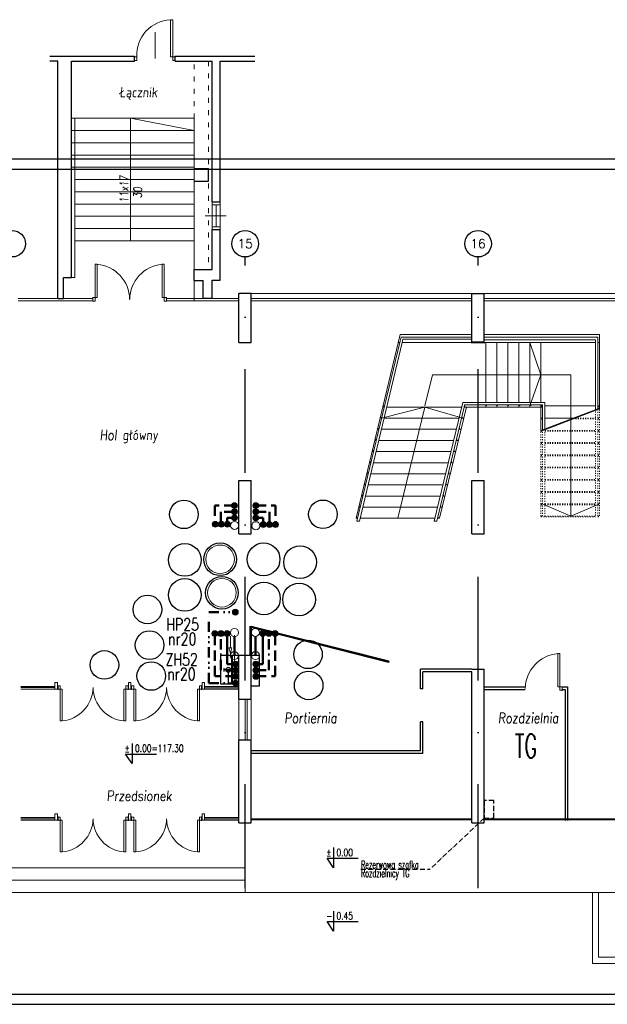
# Model space of a CAD drawing. Header units: millimetres. Extents: x -6513 to 30474, y -6915 to 65597.
# Tile 40 of 256: x 3733 to 5171, y 541 to 2951. Entities that reach past the tile are written whole.
import ezdxf
from ezdxf.enums import TextEntityAlignment as Align

# ---------------------------------------------------------------- set-up
doc = ezdxf.new("R2010")
doc.units = ezdxf.units.MM
for name, pattern in [('ACAD_ISO03W100', [30, 12, -18]), ('ACAD_ISO10W100', [18, 12, -3, 0, -3]), ('DASHDOTX2', [50.8, 25.4, -12.7, 0, -12.7]), ('DASHEDX2', [38.1, 25.4, -12.7]), ('DIVIDE2', [0.625, 0.25, -0.125, 0, -0.125, 0, -0.125]), ('HIDDEN', [0.375, 0.25, -0.125])]:
    doc.linetypes.add(name, pattern=pattern)
doc.layers.get('0').update_dxf_attribs({"color": 8})
for name, color, linetype, lineweight in [('A-opis', 8, 'Continuous', 25), ('A_cienka', 8, 'Continuous', 5), ('A_drzwi', 8, 'Continuous', 13), ('A_linia przekroj', 8, 'Continuous', 25), ('A_meble', 8, 'Continuous', 0), ('A_okna', 8, 'Continuous', 9), ('A_pomocnicza', 8, 'Continuous', 5), ('A_przerywana', 8, 'ACAD_ISO03W100', 5), ('A_warstwy', 8, 'Continuous', 9), ('A_widok', 8, 'Continuous', 13), ('A_widok cienkie', 8, 'Continuous', 5), ('A_ściany', 8, 'Continuous', 25), ('CH-KS-WEWN-ISTN-PION-NR', 8, 'Continuous', 20), ('CH-KS-WEWN-ISTN-PRZEWÓD-NAD-POSADZKĄ', 8, 'HIDDEN', 13), ('CH-KS-WEWN-PION', 8, 'Continuous', 20), ('CH-KS-WEWN-PION-NR', 8, 'Continuous', 25), ('CH-KS-WEWN-PRZEWÓD-EL-POMOCNICZE', 8, 'Continuous', 20), ('CH-KS-WEWN-PRZEWÓD-NAD-POSADZKĄ', 8, 'DASHEDX2', 50), ('CH-W-WEWN-INOX-PION', 8, 'Continuous', 20), ('CH-W-WEWN-INOX-PION-NR', 8, 'Continuous', 25), ('CH-W-WEWN-INOX-PRZEWÓD-CIEPŁA', 8, 'DASHEDX2', 50), ('CH-W-WEWN-INOX-PRZEWÓD-CYRKULACJA', 8, 'DASHDOTX2', 50), ('CH-W-WEWN-INOX-PRZEWÓD-ZIMNA', 8, 'Continuous', 50), ('CH-W-WEWN-PPOŻ-PION', 8, 'Continuous', 20), ('CH-W-WEWN-PPOŻ-PION-NR', 8, 'Continuous', 25), ('CH-W-WEWN-PPOŻ-PRZEWÓD', 8, 'DIVIDE2', 50), ('CH-W-WEWN-PPOŻ-WEWN-HP-NR', 8, 'Continuous', 25), ('CH-W-WEWN-PPOŻ-WEWN-HP-SZAFKA', 8, 'Continuous', 25), ('E_technologia', 1, 'ACAD_ISO10W100', 30), ('R-TABELKA', 8, 'Continuous', 25)]:
    doc.layers.add(name, color=color, linetype=linetype, lineweight=lineweight)
doc.layers.add('A-osie', color=8, linetype='DASHDOTX2')
doc.styles.add('ROMA', font='romans.shx', dxfattribs={"width": 0.75})
doc.styles.add('ROMANSS', font='romans.shx', dxfattribs={"width": 0.8, "oblique": 5})
doc.styles.add('SIMPLEX7', font='SIMPLEX.SHX', dxfattribs={"width": 0.75, "oblique": 10})
doc.styles.add('SIMPLEXD', font='SIMPLEX.SHX', dxfattribs={"width": 0.6})
doc.styles.get("Standard").update_dxf_attribs({"font": 'txt.shx', "width": 0.9})

# ---------------------------------------------------------------- blocks, each defined once
blk = doc.blocks.new('skrzydło drzwi')
for p, q in [((-5.5, -4.2), (-5.5, 4.1)), ((-5.5, 4.1), (0, 4.1)), ((0, -5.5), (0, 5.5)), ((0, -4.2), (-5.5, -4.2))]:
    blk.add_line(p, q)
blk.add_lwpolyline([(-5.5, 4.1), (-10.7, 4.1), (-10.7, 85.8), (-5.5, 85.8)], close=True)
blk.add_arc((-2.3, -1.7), 87.9, 95.4859, 178.9235)
blk = doc.blocks.new('drzwi')
for p, q in [((-1.001, -0.06), (-1.001, 0.061)), ((-0.939, 0.046), (-1, 0.046)), ((-0.939, -0.046), (-0.939, 0.046)), ((-0.061, -0.046), (-0.061, 0.046)), ((-0.061, 0.046), (0, 0.046)), ((0, -0.06), (0, 0.061)), ((-1, -0.046), (-0.939, -0.046)), ((0, -0.046), (-0.061, -0.046))]:
    blk.add_line(p, q)
blk.add_lwpolyline([(-0.061, 0.046), (-0.118, 0.046), (-0.118, 0.954), (-0.061, 0.954)], close=True)
blk.add_arc((-0.077, 0.092), 0.863, 92.7474, 183.0735)

msp = doc.modelspace()

# ---------------------------------------------------------------- hatches: boundary and pattern name
at = {"layer": 'CH-W-WEWN-INOX-PION'}
h = msp.add_hatch(color=256, dxfattribs=at)
h.paths.add_polyline_path([(4251.429, 1761.425, -0.41806339), (4258.605, 1768.696, -0.41806339), (4265.781, 1761.425)])
h.paths.add_polyline_path([(4265.781, 1761.425, -0.41037418), (4258.605, 1754.343, -0.41037418), (4251.429, 1761.425)])
h = msp.add_hatch(color=256, dxfattribs=at)
h.paths.add_polyline_path([(4317.745, 1761.425, 0.41806339), (4310.57, 1768.696, 0.41806339), (4303.394, 1761.425)])
h.paths.add_polyline_path([(4303.394, 1761.425, 0.41037418), (4310.57, 1754.343, 0.41037418), (4317.745, 1761.425)])
h = msp.add_hatch(color=256, dxfattribs=at)
h.paths.add_polyline_path([(4251.429, 1746.425, -0.41806339), (4258.605, 1753.696, -0.41806339), (4265.781, 1746.425)])
h.paths.add_polyline_path([(4265.781, 1746.425, -0.41037418), (4258.605, 1739.343, -0.41037418), (4251.429, 1746.425)])
h = msp.add_hatch(color=256, dxfattribs=at)
h.paths.add_polyline_path([(4251.429, 1731.425, -0.41806339), (4258.605, 1738.696, -0.41806339), (4265.781, 1731.425)])
h.paths.add_polyline_path([(4265.781, 1731.425, -0.41037418), (4258.605, 1724.343, -0.41037418), (4251.429, 1731.425)])
h = msp.add_hatch(color=256, dxfattribs=at)
h.paths.add_polyline_path([(4317.745, 1746.425, 0.41806339), (4310.57, 1753.696, 0.41806339), (4303.394, 1746.425)])
h.paths.add_polyline_path([(4303.394, 1746.425, 0.41037418), (4310.57, 1739.343, 0.41037418), (4317.745, 1746.425)])
h = msp.add_hatch(color=256, dxfattribs=at)
h.paths.add_polyline_path([(4317.745, 1731.425, 0.41806339), (4310.57, 1738.696, 0.41806339), (4303.394, 1731.425)])
h.paths.add_polyline_path([(4303.394, 1731.425, 0.41037418), (4310.57, 1724.343, 0.41037418), (4317.745, 1731.425)])
h = msp.add_hatch(color=256, dxfattribs=at)
h.paths.add_polyline_path([(4211.089, 1722.929, -0.41806339), (4218.359, 1715.753, -0.41806339), (4211.089, 1708.577)])
h.paths.add_polyline_path([(4211.089, 1708.577, -0.41037418), (4204.006, 1715.753, -0.41037418), (4211.089, 1722.929)])
h = msp.add_hatch(color=256, dxfattribs=at)
h.paths.add_polyline_path([(4226.089, 1722.929, -0.41806339), (4233.359, 1715.753, -0.41806339), (4226.089, 1708.577)])
h.paths.add_polyline_path([(4226.089, 1708.577, -0.41037418), (4219.006, 1715.753, -0.41037418), (4226.089, 1722.929)])
h = msp.add_hatch(color=256, dxfattribs=at)
h.paths.add_polyline_path([(4241.089, 1722.929, -0.41806339), (4248.359, 1715.753, -0.41806339), (4241.089, 1708.577)])
h.paths.add_polyline_path([(4241.089, 1708.577, -0.41037418), (4234.006, 1715.753, -0.41037418), (4241.089, 1722.929)])
h = msp.add_hatch(color=256, dxfattribs=at)
h.paths.add_polyline_path([(4329.019, 1722.138, 0.41806339), (4321.748, 1714.962, 0.41806339), (4329.019, 1707.786)])
h.paths.add_polyline_path([(4329.019, 1707.786, 0.41037418), (4336.101, 1714.962, 0.41037418), (4329.019, 1722.138)])
h = msp.add_hatch(color=256, dxfattribs=at)
h.paths.add_polyline_path([(4344.019, 1722.138, 0.41806339), (4336.748, 1714.962, 0.41806339), (4344.019, 1707.786)])
h.paths.add_polyline_path([(4344.019, 1707.786, 0.41037418), (4351.101, 1714.962, 0.41037418), (4344.019, 1722.138)])
h = msp.add_hatch(color=256, dxfattribs=at)
h.paths.add_polyline_path([(4359.019, 1722.138, 0.41806339), (4351.748, 1714.962, 0.41806339), (4359.019, 1707.786)])
h.paths.add_polyline_path([(4359.019, 1707.786, 0.41037418), (4366.101, 1714.962, 0.41037418), (4359.019, 1722.138)])
h = msp.add_hatch(color=256, dxfattribs=at)
h.paths.add_polyline_path([(4210.332, 1440.965, 0.41806339), (4217.603, 1448.141, 0.41806339), (4210.332, 1455.317)])
h.paths.add_polyline_path([(4210.332, 1455.317, 0.41037418), (4203.25, 1448.141, 0.41037418), (4210.332, 1440.965)])
h = msp.add_hatch(color=256, dxfattribs=at)
h.paths.add_polyline_path([(4225.332, 1440.965, 0.41806339), (4232.603, 1448.141, 0.41806339), (4225.332, 1455.317)])
h.paths.add_polyline_path([(4225.332, 1455.317, 0.41037418), (4218.25, 1448.141, 0.41037418), (4225.332, 1440.965)])
h = msp.add_hatch(color=256, dxfattribs=at)
h.paths.add_polyline_path([(4240.332, 1440.965, 0.41806339), (4247.603, 1448.141, 0.41806339), (4240.332, 1455.317)])
h.paths.add_polyline_path([(4240.332, 1455.317, 0.41037418), (4233.25, 1448.141, 0.41037418), (4240.332, 1440.965)])
h = msp.add_hatch(color=256, dxfattribs=at)
h.paths.add_polyline_path([(4327.881, 1441.094, -0.41806339), (4320.61, 1448.27, -0.41806339), (4327.881, 1455.445)])
h.paths.add_polyline_path([(4327.881, 1455.445, -0.41037418), (4334.963, 1448.27, -0.41037418), (4327.881, 1441.094)])
h = msp.add_hatch(color=256, dxfattribs=at)
h.paths.add_polyline_path([(4342.881, 1441.094, -0.41806339), (4335.61, 1448.27, -0.41806339), (4342.881, 1455.445)])
h.paths.add_polyline_path([(4342.881, 1455.445, -0.41037418), (4349.963, 1448.27, -0.41037418), (4342.881, 1441.094)])
h = msp.add_hatch(color=256, dxfattribs=at)
h.paths.add_polyline_path([(4357.881, 1441.094, -0.41806339), (4350.61, 1448.27, -0.41806339), (4357.881, 1455.445)])
h.paths.add_polyline_path([(4357.881, 1455.445, -0.41037418), (4364.963, 1448.27, -0.41037418), (4357.881, 1441.094)])
h = msp.add_hatch(color=256, dxfattribs=at)
h.paths.add_polyline_path([(4254.297, 1373.67, 0.41806339), (4261.473, 1366.399, 0.41806339), (4268.649, 1373.67)])
h.paths.add_polyline_path([(4268.649, 1373.67, 0.41037418), (4261.473, 1380.752, 0.41037418), (4254.297, 1373.67)])
h = msp.add_hatch(color=256, dxfattribs=at)
h.paths.add_polyline_path([(4318.022, 1373.67, -0.41806339), (4310.846, 1366.399, -0.41806339), (4303.671, 1373.67)])
h.paths.add_polyline_path([(4303.671, 1373.67, -0.41037418), (4310.846, 1380.752, -0.41037418), (4318.022, 1373.67)])
h = msp.add_hatch(color=256, dxfattribs=at)
h.paths.add_polyline_path([(4254.297, 1358.67, 0.41806339), (4261.473, 1351.399, 0.41806339), (4268.649, 1358.67)])
h.paths.add_polyline_path([(4268.649, 1358.67, 0.41037418), (4261.473, 1365.752, 0.41037418), (4254.297, 1358.67)])
h = msp.add_hatch(color=256, dxfattribs=at)
h.paths.add_polyline_path([(4254.297, 1343.67, 0.41806339), (4261.473, 1336.399, 0.41806339), (4268.649, 1343.67)])
h.paths.add_polyline_path([(4268.649, 1343.67, 0.41037418), (4261.473, 1350.752, 0.41037418), (4254.297, 1343.67)])
h = msp.add_hatch(color=256, dxfattribs=at)
h.paths.add_polyline_path([(4318.022, 1358.67, -0.41806339), (4310.846, 1351.399, -0.41806339), (4303.671, 1358.67)])
h.paths.add_polyline_path([(4303.671, 1358.67, -0.41037418), (4310.846, 1365.752, -0.41037418), (4318.022, 1358.67)])
h = msp.add_hatch(color=256, dxfattribs=at)
h.paths.add_polyline_path([(4318.022, 1343.67, -0.41806339), (4310.846, 1336.399, -0.41806339), (4303.671, 1343.67)])
h.paths.add_polyline_path([(4303.671, 1343.67, -0.41037418), (4310.846, 1350.752, -0.41037418), (4318.022, 1343.67)])
at = {"layer": 'CH-W-WEWN-PPOŻ-PION'}
h = msp.add_hatch(color=256, dxfattribs=at)
h.paths.add_polyline_path([(4253.454, 1500.871, 0.41806339), (4260.629, 1493.6, 0.41806339), (4267.805, 1500.871)])
h.paths.add_polyline_path([(4267.805, 1500.871, 0.41037418), (4260.629, 1507.953, 0.41037418), (4253.454, 1500.871)])
h = msp.add_hatch(color=256, dxfattribs=at)
h.paths.add_polyline_path([(4253.757, 1326.562, -0.41806339), (4260.933, 1333.833, -0.41806339), (4268.109, 1326.562)])
h.paths.add_polyline_path([(4268.109, 1326.562, -0.41037418), (4260.933, 1319.48, -0.41037418), (4253.757, 1326.562)])

# ---------------------------------------------------------------- linework, layer by layer
at = {"layer": 'A-opis', "color": 9, "ltscale": 0.1}
for p, q in [((4007.903, 1178.968), (4007.903, 1129.739)), ((4007.903, 1129.739), (3992.07, 1153.32)), ((3992.07, 1153.32), (4067.969, 1153.32)), ((4500.943, 924.162), (4500.943, 874.933)), ((4500.943, 874.933), (4485.111, 898.514)), ((4485.111, 898.514), (4561.009, 898.514)), ((4500.943, 768.828), (4500.943, 719.598)), ((4500.943, 719.598), (4485.111, 743.179)), ((4485.111, 743.179), (4561.009, 743.179))]:
    msp.add_line(p, q, dxfattribs=at)
at = {"layer": 'A-osie', "ltscale": 10}
for p, q in [((4284.587, 825.294), (4284.587, 2370.209)), ((4854.587, 825.294), (4854.587, 2370.209))]:
    msp.add_line(p, q, dxfattribs=at)
at = {"layer": 'A-osie', "linetype": 'Continuous'}
for centre in [(3714.587, 2402.709), (4284.587, 2402.709), (4854.587, 2402.709)]:
    msp.add_circle(centre, 32.5, dxfattribs=at)
at = {"layer": 'A_cienka', "ltscale": 10}
for p, q in [((4003.647, 2409.772), (4003.647, 2709.772)), ((4003.647, 2709.772), (4159.647, 2679.772)), ((5008.397, 2081.737), (4981.397, 2160.737)), ((4723.955, 2002.737), (4618.235, 1975.511)), ((5008.397, 1945.737), (5151.397, 2000.273)), ((5018.231, 1947.347), (5151.397, 1998.132)), ((5081.397, 1735.737), (5151.397, 1765.737))]:
    msp.add_line(p, q, dxfattribs=at)
at = {"layer": 'A_cienka'}
for p, q in [((4203.647, 2505.126), (4203.647, 2437.126)), ((4203.647, 2497.895), (4223.647, 2497.895)), ((4213.647, 2497.895), (4213.647, 2444.356)), ((4223.647, 2505.126), (4223.647, 2437.126)), ((4237.99, 2471.126), (4186.701, 2471.126)), ((4203.647, 2444.356), (4223.647, 2444.356)), ((3729.397, 2268.737), (3911.918, 2268.737)), ((4092.126, 2268.737), (4269.397, 2268.737)), ((4299.397, 2280.737), (6601.397, 2280.737)), ((4299.397, 2268.737), (4839.397, 2268.737)), ((4869.397, 2268.737), (5409.397, 2268.737)), ((3729.397, 2262.737), (3911.918, 2262.737)), ((4092.126, 2262.737), (4269.397, 2262.737)), ((4299.397, 2262.737), (4839.397, 2262.737)), ((4869.397, 2262.737), (5409.397, 2262.737)), ((4284.397, 1287.973), (4284.397, 1187.973)), ((4289.397, 1287.973), (4289.397, 1187.973)), ((4299.397, 994.844), (4839.397, 994.844)), ((4299.397, 991.844), (4839.397, 991.844)), ((4869.397, 994.844), (5409.397, 994.844)), ((4869.397, 991.844), (5409.397, 991.844))]:
    msp.add_line(p, q, dxfattribs=at)
at = {"layer": 'A_cienka', "ltscale": 10}
for points in [[(4724.678, 2005.737), (4742.948, 2081.615), (4873.397, 2081.615)], [(4873.397, 2081.737), (5008.397, 2081.737), (4981.397, 2005.737)], [(5008.397, 2081.737), (5081.397, 2081.737), (5081.397, 2005.737)], [(4658.397, 1730.476), (4723.955, 2002.737), (4816.962, 1975.511)], [(5081.397, 2005.737), (5081.397, 1735.737), (5011.397, 1765.737)]]:
    msp.add_lwpolyline(points, dxfattribs=at)
at = {"layer": 'A_drzwi', "ltscale": 5}
msp.add_line((4064.712, 2920.272), (4064.712, 2855.82), dxfattribs=at)
at = {"layer": 'A_linia przekroj', "ltscale": 5}
for p, q in [((3806.93, 2861.737), (4013.647, 2861.737)), ((3826.146, 2849.737), (3806.93, 2849.737)), ((3826.146, 2268.737), (3826.146, 2849.737)), ((3859.647, 2849.737), (4013.647, 2849.737)), ((3859.647, 2319.737), (3859.647, 2849.737)), ((4113.647, 2861.737), (4308.513, 2861.737)), ((4113.647, 2849.737), (4183.647, 2849.737)), ((4183.647, 2849.737), (4203.647, 2849.737)), ((4203.647, 2505.126), (4203.647, 2849.737)), ((4223.647, 2849.737), (4308.513, 2849.737)), ((4194.647, 2555.737), (4194.647, 2586.737)), ((4203.647, 2339.737), (4203.647, 2437.126)), ((3839.897, 2319.737), (3859.897, 2319.737)), ((3839.897, 2268.737), (3839.897, 2319.737)), ((4159.647, 2312.737), (4181.647, 2312.737)), ((4181.647, 2268.737), (4181.647, 2312.737)), ((4203.647, 2268.737), (4203.647, 2313.114)), ((4837.397, 2160.737), (4871.397, 2160.737)), ((4839.397, 2162.732), (4869.397, 2162.732)), ((4252.897, 1394.538), (4252.897, 1327.859)), ((4319.397, 1394.538), (4252.897, 1394.538)), ((4319.397, 1319.737), (4319.397, 1394.538)), ((4252.897, 1327.859), (4269.397, 1327.859)), ((4319.397, 1319.737), (4299.397, 1319.737))]:
    msp.add_line(p, q, dxfattribs=at)
at = {"layer": 'A_linia przekroj'}
for p, q in [((4013.647, 2849.737), (4013.647, 2861.737)), ((4113.647, 2849.737), (4113.647, 2861.737)), ((4203.647, 2505.126), (4203.647, 2849.737)), ((4159.647, 2586.737), (4194.647, 2586.737)), ((4159.647, 2555.737), (4194.647, 2555.737)), ((4203.647, 2505.126), (4223.647, 2505.126)), ((4203.647, 2339.737), (4203.647, 2437.126)), ((4203.647, 2437.126), (4223.647, 2437.126)), ((4159.647, 2312.737), (4159.647, 2339.737)), ((4159.647, 2339.737), (4203.647, 2339.737)), ((3826.146, 2268.737), (3839.897, 2268.737)), ((4203.647, 2268.737), (4181.647, 2268.737)), ((4269.397, 2160.737), (4269.397, 2280.737)), ((4299.397, 2280.737), (4269.397, 2280.737)), ((4299.397, 2160.737), (4299.397, 2280.737)), ((4839.397, 2160.737), (4839.397, 2280.737)), ((4839.397, 2280.737), (4869.397, 2280.737)), ((4869.397, 2160.737), (4869.397, 2280.737)), ((4269.397, 2160.737), (4299.397, 2160.737)), ((4839.397, 2160.737), (4869.397, 2160.737)), ((4269.397, 1692.737), (4269.397, 1822.737)), ((4269.397, 1822.737), (4299.397, 1822.737)), ((4299.397, 1692.737), (4299.397, 1822.737)), ((4839.397, 1692.737), (4839.397, 1822.737)), ((4839.397, 1822.737), (4869.397, 1822.737)), ((4869.397, 1692.737), (4869.397, 1822.737)), ((4269.397, 1692.737), (4299.397, 1692.737)), ((4839.397, 1692.737), (4869.397, 1692.737)), ((4299.397, 1287.973), (4299.397, 1400.259)), ((4269.397, 1287.973), (4269.397, 1394.538)), ((4713.397, 1312.526), (4713.397, 1360.737)), ((4719.397, 1312.526), (4719.397, 1354.737)), ((4839.397, 1360.737), (4869.397, 1360.737)), ((4839.397, 984.737), (4839.397, 1354.737)), ((4869.397, 984.737), (4869.397, 1360.737)), ((4868.49, 1317.543), (4970.221, 1317.543)), ((4868.49, 1311.543), (4970.036, 1311.543)), ((5060.154, 1317.543), (5073.639, 1317.543)), ((5060.154, 1311.55), (5067.639, 1311.55)), ((5060.154, 1311.543), (5067.639, 1311.543)), ((5067.639, 1311.55), (5067.639, 990.522)), ((5073.639, 1317.543), (5073.639, 990.522)), ((4269.397, 1287.973), (4299.397, 1287.973)), ((4713.397, 1160.797), (4713.397, 1232.526)), ((4719.397, 1154.797), (4719.397, 1232.526)), ((4269.397, 984.737), (4269.397, 1187.973)), ((4269.397, 1187.973), (4299.397, 1187.973)), ((4299.397, 984.737), (4299.397, 1187.973)), ((4269.397, 984.737), (4299.397, 984.737)), ((4839.397, 984.737), (4869.397, 984.737))]:
    msp.add_line(p, q, dxfattribs=at)
for points in [[(4223.647, 2505.126), (4223.647, 2849.737)], [(4203.647, 2313.114), (4223.647, 2313.114), (4223.647, 2437.126)]]:
    msp.add_lwpolyline(points, dxfattribs=at)
at = {"layer": 'A_okna', "ltscale": 5}
for p, q in [((3825.242, 1328.093), (3819.242, 1328.093)), ((3819.242, 1328.093), (3819.242, 1312.494)), ((3825.242, 1312.494), (3825.242, 1328.093)), ((4005.242, 1328.093), (3999.242, 1328.093)), ((3999.242, 1328.093), (3999.242, 1312.494)), ((4005.242, 1312.494), (4005.242, 1328.093)), ((4185.242, 1328.093), (4179.242, 1328.093)), ((4179.242, 1328.093), (4179.242, 1312.494)), ((4185.242, 1312.494), (4185.242, 1328.093)), ((3735.492, 1318.494), (3819.242, 1318.494)), ((3819.242, 1318.494), (3735.492, 1318.494)), ((3735.492, 1312.494), (3826.786, 1312.494)), ((3825.242, 1318.494), (3826.786, 1318.494)), ((3997.983, 1318.494), (3999.242, 1318.494)), ((3997.983, 1312.494), (4006.786, 1312.494)), ((4005.242, 1318.494), (4006.786, 1318.494)), ((4177.983, 1318.494), (4179.242, 1318.494)), ((4177.983, 1312.494), (4269.242, 1312.494)), ((4185.242, 1318.494), (4269.242, 1318.494)), ((4269.242, 1318.494), (4185.242, 1318.494)), ((3735.492, 997.538), (3819.242, 997.538)), ((3819.242, 997.538), (3735.492, 997.538)), ((3735.492, 991.538), (3826.786, 991.538)), ((3825.242, 1007.137), (3819.242, 1007.137)), ((3819.242, 1007.137), (3819.242, 991.538)), ((3825.242, 991.538), (3825.242, 1007.137)), ((3825.242, 997.538), (3826.786, 997.538)), ((3997.983, 997.538), (3999.242, 997.538)), ((3997.983, 991.538), (4006.786, 991.538)), ((4005.242, 1007.137), (3999.242, 1007.137)), ((3999.242, 1007.137), (3999.242, 991.538)), ((4005.242, 991.538), (4005.242, 1007.137)), ((4005.242, 997.538), (4006.786, 997.538)), ((4177.983, 997.538), (4179.242, 997.538)), ((4177.983, 991.538), (4269.242, 991.538)), ((4185.242, 1007.137), (4179.242, 1007.137)), ((4179.242, 1007.137), (4179.242, 991.538)), ((4185.242, 991.538), (4185.242, 1007.137)), ((4185.242, 997.538), (4269.242, 997.538)), ((4269.242, 997.538), (4185.242, 997.538))]:
    msp.add_line(p, q, dxfattribs=at)
at = {"layer": 'A_pomocnicza', "ltscale": 5}
msp.add_line((5009.11, 1943.869), (5018.231, 1947.347), dxfattribs=at)
at = {"layer": 'A_przerywana'}
for p, q in [((4159.647, 2709.772), (4159.647, 2849.737)), ((4194.647, 2849.737), (4194.647, 2339.737))]:
    msp.add_line(p, q, dxfattribs=at)
at = {"layer": 'A_przerywana', "ltscale": 0.2}
for p, q in [((4622.678, 2004.737), (4625.363, 2004.737)), ((4820.778, 2004.737), (4826.678, 2004.737)), ((4875.397, 2008.081), (4875.397, 2002.737)), ((4902.397, 2008.081), (4902.397, 2002.737)), ((4929.397, 2008.081), (4929.397, 2002.737)), ((4956.397, 2008.081), (4956.397, 2002.737)), ((4983.397, 2008.081), (4983.397, 2002.737)), ((5008.397, 2003.737), (5012.231, 2003.737)), ((5010.397, 2008.081), (5010.397, 2002.737)), ((5147.975, 2003.737), (5151.397, 2003.737)), ((4615.6, 1977.511), (4618.835, 1977.511)), ((4814.25, 1977.511), (4819.6, 1977.511)), ((5141.975, 1991.678), (5141.975, 1735.737)), ((5147.975, 1996.828), (5147.975, 1735.737)), ((5151.397, 1996.767), (5151.397, 1735.737)), ((5008.397, 1973.737), (5012.231, 1973.737)), ((5092.674, 1975.737), (5141.975, 1975.737)), ((5092.813, 1973.737), (5141.975, 1973.737)), ((5147.975, 1975.737), (5151.397, 1975.737)), ((5147.975, 1973.737), (5151.397, 1973.737)), ((4609.022, 1950.285), (4612.307, 1950.285)), ((4807.722, 1950.285), (4813.022, 1950.285)), ((5008.397, 1943.737), (5012.231, 1943.737)), ((5008.397, 1941.815), (5008.397, 1735.737)), ((5012.231, 1941.999), (5012.231, 1735.737)), ((5018.231, 1945.737), (5141.975, 1945.737)), ((5018.231, 1943.737), (5141.975, 1943.737)), ((5018.231, 1941.445), (5018.231, 1735.737)), ((5147.975, 1945.737), (5151.397, 1945.737)), ((5147.975, 1943.737), (5151.397, 1943.737)), ((4602.444, 1923.059), (4605.779, 1923.059)), ((4801.194, 1923.059), (4806.444, 1923.059)), ((5008.397, 1915.737), (5012.231, 1915.737)), ((5008.397, 1913.737), (5012.231, 1913.737)), ((5018.231, 1915.737), (5141.975, 1915.737)), ((5018.231, 1913.737), (5141.975, 1913.737)), ((5147.975, 1915.737), (5151.397, 1915.737)), ((5147.975, 1913.737), (5151.397, 1913.737)), ((4595.865, 1895.833), (4599.251, 1895.833)), ((4794.666, 1895.833), (4799.865, 1895.833)), ((5008.397, 1885.737), (5012.231, 1885.737)), ((5008.397, 1883.737), (5012.231, 1883.737)), ((5018.231, 1885.737), (5141.975, 1885.737)), ((5018.231, 1883.737), (5141.975, 1883.737)), ((5147.975, 1885.737), (5151.397, 1885.737)), ((5147.975, 1883.737), (5151.397, 1883.737)), ((4589.287, 1868.606), (4592.723, 1868.606)), ((4788.137, 1868.606), (4793.287, 1868.606)), ((4582.709, 1841.38), (4586.195, 1841.38)), ((4781.609, 1841.38), (4786.709, 1841.38)), ((5008.397, 1855.737), (5012.231, 1855.737)), ((5008.397, 1853.737), (5012.231, 1853.737)), ((5018.231, 1855.737), (5141.975, 1855.737)), ((5018.231, 1853.737), (5141.975, 1853.737)), ((5147.975, 1855.737), (5151.397, 1855.737)), ((5147.975, 1853.737), (5151.397, 1853.737)), ((4576.131, 1814.154), (4579.667, 1814.154)), ((4775.081, 1814.154), (4780.131, 1814.154)), ((5008.397, 1825.737), (5012.231, 1825.737)), ((5008.397, 1823.737), (5012.231, 1823.737)), ((5018.231, 1825.737), (5141.975, 1825.737)), ((5018.231, 1823.737), (5141.975, 1823.737)), ((5147.975, 1825.737), (5151.397, 1825.737)), ((5147.975, 1823.737), (5151.397, 1823.737)), ((4569.553, 1786.928), (4573.138, 1786.928)), ((4768.553, 1786.928), (4773.553, 1786.928)), ((5008.397, 1795.737), (5012.231, 1795.737)), ((5008.397, 1793.737), (5012.231, 1793.737)), ((5018.231, 1795.737), (5141.975, 1795.737)), ((5018.231, 1793.737), (5141.975, 1793.737)), ((5147.975, 1795.737), (5151.397, 1795.737)), ((5147.975, 1793.737), (5151.397, 1793.737)), ((5008.397, 1765.737), (5012.231, 1765.737)), ((5008.397, 1763.737), (5012.231, 1763.737)), ((5018.231, 1765.737), (5141.975, 1765.737)), ((5018.231, 1763.737), (5141.975, 1763.737)), ((5147.975, 1765.737), (5151.397, 1765.737)), ((5147.975, 1763.737), (5151.397, 1763.737)), ((4562.975, 1759.702), (4566.61, 1759.702)), ((4762.025, 1759.702), (4766.975, 1759.702)), ((5008.397, 1735.737), (5012.231, 1735.737)), ((5018.231, 1735.737), (5141.975, 1735.737)), ((5147.975, 1735.737), (5151.397, 1735.737)), ((4556.397, 1732.476), (4560.082, 1732.476)), ((4755.497, 1732.476), (4760.397, 1732.476)), ((5008.397, 1733.737), (5141.975, 1733.737)), ((5147.975, 1733.737), (5151.397, 1733.737))]:
    msp.add_line(p, q, dxfattribs=at)
at = {"layer": 'A_warstwy'}
for p, q in [((4284.587, 874.52), (3159.397, 874.52)), ((4284.587, 814.52), (4284.587, 874.52)), ((4284.587, 844.52), (3159.397, 844.52)), ((5299.283, 814.52), (3159.397, 814.52)), ((5134.283, 814.52), (5134.283, 640.737)), ((5149.283, 814.52), (5149.283, 655.737)), ((6302.443, 655.737), (5149.283, 655.737)), ((6302.443, 640.737), (5134.283, 640.737))]:
    msp.add_line(p, q, dxfattribs=at)
at = {"layer": 'A_widok', "ltscale": 5}
for p, q in [((3859.647, 2709.772), (4159.647, 2709.772)), ((3867.647, 2319.737), (3867.647, 2709.772)), ((4159.647, 2264.737), (4159.647, 2709.772)), ((3859.647, 2679.772), (4159.647, 2679.772)), ((3859.647, 2649.772), (4159.647, 2649.772)), ((3859.647, 2619.772), (4159.647, 2619.772)), ((3859.647, 2589.772), (4159.647, 2589.772)), ((3867.647, 2559.772), (4159.647, 2559.772)), ((3867.647, 2529.772), (4159.647, 2529.772)), ((3867.647, 2499.772), (4159.647, 2499.772)), ((3867.647, 2469.772), (4159.647, 2469.772)), ((3867.647, 2439.772), (4159.647, 2439.772)), ((3867.647, 2409.772), (4159.647, 2409.772)), ((3859.647, 2319.737), (3867.647, 2319.737)), ((4556.397, 1730.476), (4664.357, 2180.737)), ((4662.768, 2160.737), (4666.002, 2174.225)), ((4837.397, 2180.737), (4664.357, 2180.737)), ((4666.002, 2174.225), (4839.397, 2174.225)), ((5151.397, 2180.737), (4871.397, 2180.737)), ((5151.397, 2180.737), (5151.397, 1998.132)), ((4557.887, 1723.321), (4662.768, 2160.737)), ((4564.057, 1723.321), (4668.938, 2160.737)), ((4662.768, 2160.737), (4659.562, 2160.737)), ((4668.938, 2160.737), (4670.871, 2168.8)), ((5141.975, 2160.737), (4668.938, 2160.737)), ((4670.871, 2168.8), (4839.397, 2168.8)), ((4873.397, 2160.737), (4873.397, 2014.081)), ((4900.397, 2160.737), (4900.397, 2014.081)), ((4927.397, 2160.737), (4927.397, 2014.081)), ((4954.397, 2160.737), (4954.397, 2014.081)), ((4981.397, 2160.737), (4981.397, 2014.081)), ((5008.397, 2160.737), (5008.397, 2014.081)), ((5151.397, 2160.737), (5147.975, 2160.737)), ((4621.678, 2002.737), (4624.884, 2002.737)), ((4631.054, 2002.737), (4814.128, 2002.737)), ((4760.397, 1730.476), (4826.678, 2002.737)), ((4820.298, 2002.737), (5011.397, 2002.737)), ((4821.58, 2008.081), (5012.231, 2008.081)), ((4837.294, 2014.081), (5018.231, 2014.081)), ((4873.397, 2008.081), (4873.397, 2002.737)), ((4900.397, 2008.081), (4900.397, 2002.737)), ((4927.397, 2008.081), (4927.397, 2002.737)), ((4954.397, 2008.081), (4954.397, 2002.737)), ((4981.397, 2008.081), (4981.397, 2002.737)), ((5008.397, 2008.081), (5008.397, 1943.737)), ((5008.397, 2005.737), (5012.231, 2005.737)), ((5018.231, 2005.737), (5141.975, 2005.737)), ((5147.975, 2005.737), (5151.397, 2005.737)), ((4615.6, 1975.511), (4618.356, 1975.511)), ((4624.526, 1975.511), (4807.6, 1975.511)), ((4813.77, 1975.511), (4819.6, 1975.511)), ((5008.397, 1975.737), (5012.231, 1975.737)), ((5018.231, 1975.737), (5092.674, 1975.737)), ((4609.022, 1948.285), (4611.828, 1948.285)), ((4617.998, 1948.285), (4801.072, 1948.285)), ((4807.242, 1948.285), (4813.022, 1948.285)), ((5008.397, 1945.737), (5012.231, 1945.737)), ((4602.444, 1921.059), (4605.299, 1921.059)), ((4611.469, 1921.059), (4794.544, 1921.059)), ((4800.714, 1921.059), (4806.444, 1921.059)), ((4595.865, 1893.833), (4598.771, 1893.833)), ((4604.941, 1893.833), (4788.016, 1893.833)), ((4794.186, 1893.833), (4799.865, 1893.833)), ((4589.287, 1866.606), (4592.243, 1866.606)), ((4598.413, 1866.606), (4781.488, 1866.606)), ((4787.658, 1866.606), (4793.287, 1866.606)), ((4582.709, 1839.38), (4585.715, 1839.38)), ((4591.885, 1839.38), (4774.96, 1839.38)), ((4781.13, 1839.38), (4786.709, 1839.38)), ((4576.131, 1812.154), (4579.187, 1812.154)), ((4585.357, 1812.154), (4768.432, 1812.154)), ((4774.602, 1812.154), (4780.131, 1812.154)), ((4569.553, 1784.928), (4572.659, 1784.928)), ((4578.829, 1784.928), (4761.904, 1784.928)), ((4768.074, 1784.928), (4773.553, 1784.928)), ((4562.975, 1757.702), (4566.131, 1757.702)), ((4572.301, 1757.702), (4755.376, 1757.702)), ((4761.546, 1757.702), (4766.975, 1757.702)), ((4556.397, 1730.476), (4559.603, 1730.476)), ((4557.887, 1723.321), (4564.057, 1723.321)), ((4565.773, 1730.476), (4748.847, 1730.476)), ((4747.132, 1723.321), (4753.302, 1723.321)), ((4755.017, 1730.476), (4760.397, 1730.476)), ((4319.397, 1319.759), (4319.397, 1390.259)), ((4319.397, 1319.759), (4299.397, 1319.759)), ((4269.242, 1287.973), (4269.242, 1187.973)), ((4299.242, 1287.973), (4299.242, 1187.973))]:
    msp.add_line(p, q, dxfattribs=at)
at = {"layer": 'A_widok'}
for p, q in [((4869.397, 2174.225), (5147.716, 2174.225)), ((5147.716, 2174.225), (5147.716, 1998.869)), ((5141.975, 2167.638), (4869.397, 2167.638)), ((5141.975, 1996.68), (5141.975, 2167.638)), ((4747.132, 1723.321), (4817.155, 2014.081)), ((4753.302, 1723.321), (4820.298, 2002.737)), ((4817.155, 2014.081), (4837.294, 2014.081)), ((4820.298, 2002.737), (4821.58, 2008.081)), ((5012.231, 1947.2), (5012.231, 2008.081)), ((5018.231, 1949.488), (5018.231, 2014.081))]:
    msp.add_line(p, q, dxfattribs=at)
at = {"layer": 'A_widok cienkie'}
for p, q in [((3819.242, 1315.974), (3735.492, 1315.974)), ((4185.242, 1315.257), (4269.242, 1315.257)), ((3819.242, 995.018), (3735.492, 995.018)), ((4185.242, 994.301), (4269.242, 994.301))]:
    msp.add_line(p, q, dxfattribs=at)
at = {"layer": 'A_ściany', "ltscale": 5}
for p, q in [((4296.397, 1465.842), (4296.397, 1394.538)), ((4296.397, 1465.842), (4299.397, 1465.842)), ((4636.253, 1380.322), (4299.397, 1465.842)), ((4299.397, 1465.842), (4299.397, 1400.259)), ((4635.504, 1377.417), (4299.397, 1462.747)), ((4636.253, 1380.322), (4635.504, 1377.417)), ((4839.397, 1360.737), (4713.397, 1360.737)), ((4839.397, 1354.737), (4719.397, 1354.737)), ((4719.397, 1312.526), (4713.397, 1312.526)), ((4719.397, 1232.526), (4713.397, 1232.526)), ((4713.397, 1160.797), (4299.397, 1160.797)), ((4719.397, 1154.797), (4299.397, 1154.797))]:
    msp.add_line(p, q, dxfattribs=at)
at = {"layer": 'A_ściany', "lineweight": 5, "ltscale": 5}
msp.add_line((4635.879, 1378.87), (4299.397, 1464.294), dxfattribs=at)
at = {"layer": 'CH-KS-WEWN-ISTN-PION-NR', "extrusion": (-1.29885e-05, -7.54363e-06, 1)}
for centre in [(4223.311, 1630.011, -0.067), (4227.717, 1548.157, -0.067)]:
    msp.add_circle(centre, 35, dxfattribs=at)
at = {"layer": 'CH-KS-WEWN-ISTN-PRZEWÓD-NAD-POSADZKĄ', "ltscale": 50}
msp.add_line((4258.163, 1362.572), (4258.163, 1444.38), dxfattribs=at)
at = {"layer": 'CH-KS-WEWN-PION', "extrusion": (-1.29885e-05, 7.54363e-06, 1)}
for centre in [(4258.901, 1712.992, -0.042), (4310.782, 1712.201, -0.043)]:
    msp.add_circle(centre, 9.967, dxfattribs=at)
at = {"layer": 'CH-KS-WEWN-PION', "extrusion": (-1.29885e-05, -7.54363e-06, 1)}
for centre in [(4258.57, 1450.902, -0.066), (4309.644, 1451.03, -0.067), (4309.921, 1394.338, -0.066)]:
    msp.add_circle(centre, 9.967, dxfattribs=at)
at = {"layer": 'CH-KS-WEWN-PION', "extrusion": (1.29885e-05, -7.54363e-06, 1)}
msp.add_circle((4258.22, 1394.338, 0.045), 9.967, dxfattribs=at)
at = {"layer": 'CH-KS-WEWN-PION-NR', "extrusion": (-1.29885e-05, -7.54363e-06, 1)}
for centre, radius in [((4223.311, 1630.011, -0.067), 40), ((4329.792, 1629.989, -0.069), 40), ((4227.717, 1548.157, -0.067), 40), ((4330.662, 1534.262, -0.068), 40), ((4050.607, 1419.826, -0.063), 35), ((4438.476, 1397.35, -0.068), 35)]:
    msp.add_circle(centre, radius, dxfattribs=at)
at = {"layer": 'CH-KS-WEWN-PRZEWÓD-EL-POMOCNICZE', "ltscale": 10}
for p, q in [((4248.534, 1413.415), (4248.534, 1442.169)), ((4252.134, 1413.415), (4244.934, 1413.415)), ((4248.534, 1399.98), (4244.934, 1413.415)), ((4248.534, 1399.98), (4252.134, 1413.415))]:
    msp.add_line(p, q, dxfattribs=at)
at = {"layer": 'CH-KS-WEWN-PRZEWÓD-NAD-POSADZKĄ', "ltscale": 2}
for p, q in [((4258.22, 1440.941), (4258.22, 1394.338)), ((4309.921, 1441.067), (4309.921, 1394.338))]:
    msp.add_line(p, q, dxfattribs=at)
at = {"layer": 'CH-W-WEWN-INOX-PION'}
for centre in [(4258.605, 1761.519), (4310.57, 1761.519), (4258.605, 1746.519), (4258.605, 1731.519), (4310.57, 1746.519), (4310.57, 1731.519), (4211.183, 1715.753), (4226.183, 1715.753), (4241.183, 1715.753), (4328.925, 1714.962), (4343.925, 1714.962), (4358.925, 1714.962), (4210.426, 1448.141), (4225.426, 1448.141), (4240.426, 1448.141), (4327.787, 1448.27), (4342.787, 1448.27), (4357.787, 1448.27), (4261.473, 1373.575), (4310.846, 1373.575), (4261.473, 1358.575), (4261.473, 1343.575), (4310.846, 1358.575), (4310.846, 1343.575)]:
    msp.add_circle(centre, 7.176, dxfattribs=at)
at = {"layer": 'CH-W-WEWN-INOX-PION-NR', "ltscale": 10, "extrusion": (-1.29885e-05, -7.54363e-06, 1)}
for centre, radius in [((4134.848, 1740.093, -0.067), 35), ((4474.937, 1740.19, -0.071), 35), ((4136.919, 1628.378, -0.066), 40), ((4418.982, 1623.14, -0.07), 40), ((4136.77, 1542.74, -0.065), 40), ((4416.516, 1531.843, -0.069), 40), ((4054.775, 1344.319, -0.063), 35), ((4440.024, 1321.21, -0.068), 35)]:
    msp.add_circle(centre, radius, dxfattribs=at)
at = {"layer": 'CH-W-WEWN-INOX-PRZEWÓD-CIEPŁA'}
for p, q in [((4258.858, 1761.519), (4210.25, 1761.519)), ((4210.25, 1761.519), (4210.25, 1714.962)), ((4310.317, 1761.519), (4358.925, 1761.519)), ((4358.925, 1761.519), (4358.925, 1714.962)), ((4210.426, 1343.575), (4210.426, 1448.141)), ((4357.787, 1343.575), (4357.787, 1448.27)), ((4261.726, 1343.575), (4210.426, 1343.575)), ((4310.594, 1343.575), (4357.787, 1343.575))]:
    msp.add_line(p, q, dxfattribs=at)
at = {"layer": 'CH-W-WEWN-INOX-PRZEWÓD-CYRKULACJA'}
for p, q in [((4258.858, 1746.519), (4225.25, 1746.519)), ((4225.25, 1746.519), (4225.25, 1714.962)), ((4310.317, 1746.519), (4343.925, 1746.519)), ((4343.925, 1746.519), (4343.925, 1714.962)), ((4225.426, 1358.575), (4225.426, 1448.141)), ((4342.787, 1358.575), (4342.787, 1448.27)), ((4261.726, 1358.575), (4225.426, 1358.575)), ((4310.594, 1358.575), (4342.787, 1358.575))]:
    msp.add_line(p, q, dxfattribs=at)
at = {"layer": 'CH-W-WEWN-INOX-PRZEWÓD-ZIMNA', "ltscale": 2}
for p, q in [((4258.858, 1731.519), (4240.25, 1731.519)), ((4240.25, 1731.519), (4240.25, 1714.962)), ((4310.317, 1731.519), (4328.925, 1731.519)), ((4328.925, 1731.519), (4328.925, 1714.962)), ((4240.426, 1373.575), (4240.426, 1448.141)), ((4327.787, 1373.575), (4327.787, 1448.27)), ((4261.726, 1373.575), (4240.426, 1373.575)), ((4310.594, 1373.575), (4327.787, 1373.575))]:
    msp.add_line(p, q, dxfattribs=at)
at = {"layer": 'CH-W-WEWN-PPOŻ-PION'}
for centre in [(4260.629, 1500.777, 0), (4260.933, 1326.656)]:
    msp.add_circle(centre, 7.176, dxfattribs=at)
at = {"layer": 'CH-W-WEWN-PPOŻ-PION-NR', "ltscale": 10, "extrusion": (-1.29885e-05, -7.54363e-06, 1)}
for centre in [(4045.609, 1507.189, -0.064), (3940.182, 1371.421, -0.062)]:
    msp.add_circle(centre, 35, dxfattribs=at)
at = {"layer": 'CH-W-WEWN-PPOŻ-PRZEWÓD', "ltscale": 100}
for p, q in [((4195.426, 1326.86), (4195.426, 1500.739)), ((4195.426, 1500.739), (4260.629, 1500.739, 0)), ((4195.426, 1326.86), (4253.759, 1326.86))]:
    msp.add_line(p, q, dxfattribs=at)
at = {"layer": 'CH-W-WEWN-PPOŻ-WEWN-HP-SZAFKA', "ltscale": 10}
for p, q in [((4252.069, 1394.441), (4225.069, 1394.441)), ((4225.069, 1324.441), (4225.069, 1394.441)), ((4252.069, 1324.441), (4252.069, 1394.441)), ((4232.107, 1363.382), (4232.107, 1355.143)), ((4237.472, 1359.441), (4232.107, 1359.441)), ((4243.395, 1353.519, 0), (4243.395, 1326.656, 0)), ((4260.933, 1326.656), (4243.395, 1326.656, 0)), ((4252.069, 1324.441), (4225.069, 1324.441))]:
    msp.add_line(p, q, dxfattribs=at)
msp.add_circle((4243.395, 1359.441), 5.923, dxfattribs=at)
at = {"layer": 'E_technologia'}
for p in [(4869.66, 996.309), (4567.803, 871.581)]:
    msp.add_line(p, (4736.884, 871.581), dxfattribs=at)
msp.add_lwpolyline([(4893.232, 1039.489), (4869.66, 1039.489), (4869.66, 996.309), (4893.232, 996.309)], close=True, dxfattribs=at)
at = {"layer": 'R-TABELKA'}
for p, q in [((-3151.084, 2610.421), (8381.396, 2610.421)), ((-3026.084, 2585.421), (8356.396, 2585.421)), ((-2961.797, 565.574), (8420.682, 565.574)), ((-3086.797, 540.574), (8445.682, 540.574))]:
    msp.add_line(p, q, dxfattribs=at)

# ---------------------------------------------------------------- block references
at = {"layer": 'A_cienka', "xscale": -1}
msp.add_blockref('skrzydło drzwi', (3911.918, 2266.549), dxfattribs=at)
at = {"layer": 'A_cienka'}
msp.add_blockref('skrzydło drzwi', (4092.126, 2266.549), dxfattribs=at)
at = {"layer": 'A_cienka', "yscale": 0.9500000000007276, "rotation": 180}
for p, xscale, zscale in [((3826.786, 1315.974), 0.9499999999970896, 0.9500000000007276), ((3997.983, 1315.974), -0.9499999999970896, 0.95), ((4006.786, 1315.974), 0.9499999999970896, 0.9500000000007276), ((4177.983, 1315.974), -0.9499999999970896, 0.95), ((3826.786, 995.018), 0.9499999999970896, 0.9500000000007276), ((3997.983, 995.018), -0.9499999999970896, 0.95), ((4006.786, 995.018), 0.9499999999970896, 0.9500000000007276), ((4177.983, 995.018), -0.9499999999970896, 0.95)]:
    msp.add_blockref('skrzydło drzwi', p, dxfattribs=dict(at, xscale=xscale, zscale=zscale))
at = {"layer": 'A_drzwi', "ltscale": 5, "xscale": 100, "yscale": 100, "zscale": 100}
msp.add_blockref('drzwi', (4113.647, 2855.737), dxfattribs=at)
at = {"layer": 'A_meble', "ltscale": 5}
msp.add_blockref('skrzydło drzwi', (5060.154, 1313.48), dxfattribs=at)

# ---------------------------------------------------------------- texts
at = {"layer": 'A-opis', "ltscale": 0.1, "char_height": 18, "width": 174.55464, "attachment_point": 1, "style": 'ROMA'}
for s, insert in [('%%P', (3989.768, 1176.251)), ('0.00=117.30', (4014.977, 1176.251)), ('%%P', (4482.808, 921.445)), ('0.00', (4508.018, 921.445)), ('-', (4482.808, 766.11)), ('0.45', (4508.018, 766.11))]:
    msp.add_mtext(s, dxfattribs=dict(at, insert=insert))
at = {"layer": 'A-osie', "linetype": 'Continuous'}
for s, p in [('15', (4284.587, 2402.709)), ('16', (4854.587, 2402.709))]:
    msp.add_text(s, height=22, dxfattribs=at).set_placement(p, align=Align.MIDDLE)
at = {"layer": 'A_cienka', "char_height": 25, "width": 294.40196, "attachment_point": 1, "style": 'ROMANSS'}
for s, insert in [('Łącznik', (3976.953, 2785.976)), ('Hol główny', (3928.724, 1946.889)), ('Portiernia', (4380.914, 1253.956)), ('Rozdzielnia', (4903.697, 1253.956)), ('Przedsionek', (3945.685, 1063.402))]:
    msp.add_mtext(s, dxfattribs=dict(at, insert=insert))
at = {"layer": 'A_cienka', "ltscale": 10, "insert": (3978.334, 2503.485), "char_height": 20, "width": 88.27734, "attachment_point": 1, "rotation": 90, "style": 'ROMANSS'}
msp.add_mtext('11x17\\P 30', dxfattribs=at)
at = {"layer": 'CH-W-WEWN-PPOŻ-WEWN-HP-NR', "ltscale": 10, "style": 'SIMPLEX7', "width": 0.75}
for s, p in [('HP25', (4091.552, 1455.579)), ('nr20', (4095.798, 1420.117)), ('ZH52', (4089.707, 1369.839)), ('nr20', (4093.953, 1334.376))]:
    msp.add_text(s, height=30, dxfattribs=at).set_placement(p)
at = {"layer": 'E_technologia', "style": 'SIMPLEXD', "width": 0.6}
for s, height, p in [('TG', 57.6, (4944.359, 1144.21)), ('Rezerwowa szafka ', 19.2, (4568.244, 872.956)), ('Rozdzielnicy TG', 19.2, (4567.949, 852.026))]:
    msp.add_text(s, height=height, dxfattribs=at).set_placement(p)

doc.saveas('drawing.dxf')
